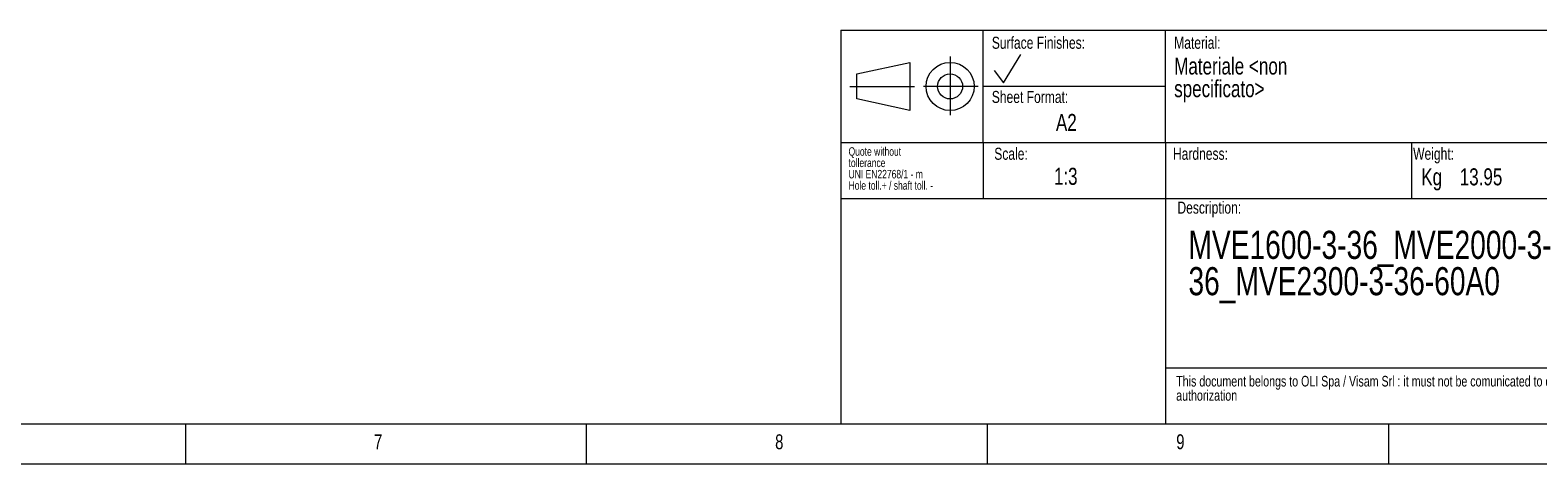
# Model space of a CAD drawing. Header units: millimetres. Extents: x 5 to 589, y 5 to 415.
# Tile 3 of 18: x 301 to 489, y 5 to 59. Entities that reach past the tile are written whole.
import ezdxf

# ---------------------------------------------------------------- set-up
doc = ezdxf.new("R2010")
doc.units = ezdxf.units.MM
doc.linetypes.add('CENTERX2', pattern=[20.32, 12.7, -2.54, 2.54, -2.54])
doc.styles.add('SLDTEXTSTYLE0', font='TXT', dxfattribs={"width": 0.75})

# ---------------------------------------------------------------- blocks, each defined once
blk = doc.blocks.new('SW_NOTE_0')
at = {"color": 0, "linetype": 'Continuous', "lineweight": 0, "char_height": 1.3229, "attachment_point": 1, "style": 'SLDTEXTSTYLE0'}
for s, insert in [('This document belongs to OLI Spa / Visam Srl : it must not be comunicated to other people without', (0, 1.71)), ('authorization', (0, -0.06))]:
    blk.add_mtext(s, dxfattribs=dict(at, insert=insert))
blk = doc.blocks.new('SW_NOTE_1')
at = {"color": 0, "linetype": 'Continuous', "lineweight": 0, "char_height": 2.1167, "attachment_point": 1, "style": 'SLDTEXTSTYLE0'}
for s, insert in [('Materiale <non', (0, 2.73)), ('specificato>', (0, -0.09))]:
    blk.add_mtext(s, dxfattribs=dict(at, insert=insert))
blk = doc.blocks.new('SW_NOTE_2')
at = {"color": 0, "linetype": 'Continuous', "lineweight": 0, "char_height": 3.5, "attachment_point": 1, "style": 'SLDTEXTSTYLE0'}
for s, insert in [('MVE1600-3-36_MVE2000-3-', (0, 4.51)), ('36_MVE2300-3-36-60A0', (0, -0.01))]:
    blk.add_mtext(s, dxfattribs=dict(at, insert=insert))
blk = doc.blocks.new('SW_NOTE_3')
at = {"color": 0, "linetype": 'Continuous', "lineweight": 0, "attachment_point": 1, "style": 'SLDTEXTSTYLE0'}
for s, insert, char_height in [('tollerance', (0, -0.05), 1.058), ('Quote without', (0, 1.36), 1.0583), ('UNI EN22768/1 - m', (0, -1.46), 1.0583), ('Hole toll.+ / shaft toll. -', (0, -2.87), 1.0583)]:
    blk.add_mtext(s, dxfattribs=dict(at, insert=insert, char_height=char_height))

msp = doc.modelspace()

# ---------------------------------------------------------------- linework, layer by layer
at = {"color": 7, "linetype": 'Continuous', "lineweight": 18}
for p, q in [((402.204, 59.057), (584.404, 59.057)), ((402.204, 59.057), (402.204, 10.057)), ((419.975, 45.057), (419.975, 59.057)), ((442.692, 45.057), (442.692, 59.057)), ((404.19, 53.614), (410.799, 55.054)), ((410.799, 55.054), (410.799, 49.059)), ((422.506, 52.512), (424.633, 56.044)), ((404.19, 50.5), (404.19, 53.614)), ((421.346, 54.046), (422.506, 52.512)), ((442.692, 52.057), (419.975, 52.057)), ((410.799, 49.059), (404.19, 50.5)), ((494.536, 45.057), (402.204, 45.057)), ((419.975, 45.057), (419.975, 38.057)), ((442.692, 45.057), (442.692, 10.057)), ((473.334, 45.057), (473.334, 38.057)), ((494.536, 38.057), (402.204, 38.057)), ((442.692, 17.057), (584.404, 17.057)), ((10.014, 10.057), (584.403, 10.057)), ((320.514, 10.095), (320.514, 5.095)), ((370.514, 5.095), (370.514, 10.095)), ((420.514, 5.095), (420.514, 10.057)), ((470.514, 5.095), (470.514, 10.095)), ((5.014, 5.095), (589.403, 5.095))]:
    msp.add_line(p, q, dxfattribs=at)
at = {"color": 7, "linetype": 'CENTERX2', "lineweight": 18}
for p, q in [((415.84, 55.781), (415.84, 48.499)), ((403.341, 52.057), (411.418, 52.057)), ((419.345, 52.057), (412.523, 52.057))]:
    msp.add_line(p, q, dxfattribs=at)
at = {"color": 7, "linetype": 'Continuous', "lineweight": 18}
for radius in [2.997, 1.557]:
    msp.add_circle((415.84, 52.057), radius, dxfattribs=at)

# ---------------------------------------------------------------- block references
at = {"color": 7, "linetype": 'Continuous', "lineweight": 0}
for name, p in [('SW_NOTE_1', (443.767, 52.927)), ('SW_NOTE_3', (403.179, 43.131)), ('SW_NOTE_2', (445.546, 29.584)), ('SW_NOTE_0', (444.025, 14.328))]:
    msp.add_blockref(name, p, dxfattribs=at)

# ---------------------------------------------------------------- texts
at = {"color": 7, "linetype": 'Continuous', "lineweight": 0, "attachment_point": 1, "style": 'SLDTEXTSTYLE0'}
for s, insert, char_height in [('Surface Finishes:', (421.034, 58.244), 1.5), ('Material:', (443.767, 58.244), 1.5), ('Sheet Format:', (421.034, 51.501), 1.5), ('A2', (429.028, 48.636), 2.1167), ('Scale:', (421.342, 44.429), 1.5), ('Hardness:', (443.613, 44.429), 1.5), ('Weight:', (473.555, 44.429), 1.5), ('1:3', (428.773, 41.93), 2.1167), ('Kg', (474.569, 41.864), 2.1167), ('13.95', (479.361, 41.864), 2.1167), ('Description:', (444.175, 37.728), 1.5), ('7', (344.025, 8.763), 1.852), ('8', (394.025, 8.763), 1.852), ('9', (444.025, 8.763), 1.852)]:
    msp.add_mtext(s, dxfattribs=dict(at, insert=insert, char_height=char_height))

doc.saveas('drawing.dxf')
